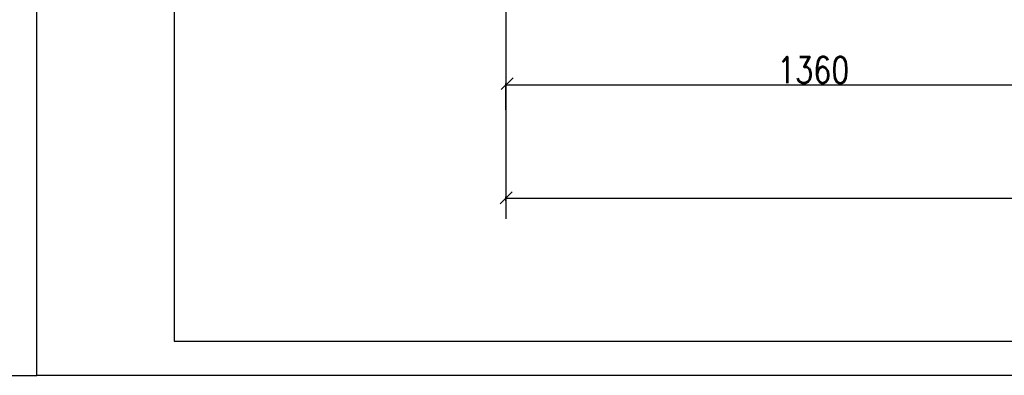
# Model space of a CAD drawing. Header units: millimetres. Extents: x -3143211 to -2549809, y 1060331 to 1341741.
# Tile 11 of 141: x -3057547 to -3043198, y 1076805 to 1081996. Entities that reach past the tile are written whole.
import ezdxf

# ---------------------------------------------------------------- set-up
doc = ezdxf.new("R2010")
doc.units = ezdxf.units.MM
doc.layers.add('(002) Рамка', color=7, linetype='Continuous')
doc.layers.add('размер', color=34, linetype='Continuous')
doc.styles.get("Standard").update_dxf_attribs({"font": 'isocpeui.ttf'})
doc.styles.add('STANDART', font='TXT.SHX', dxfattribs={"width": 0.8})

msp = doc.modelspace()

# ---------------------------------------------------------------- linework, layer by layer
at = {"color": 0}
for p, q in [((-3057296.73173, 1076804.62022), (-3057296.73173, 1118804.62022)), ((-3055296.73173, 1118304.62022), (-3055296.73173, 1077304.62022)), ((-3055296.73173, 1077304.62022), (-2998396.73173, 1077304.62022)), ((-2997896.73173, 1076804.62022), (-3057296.73173, 1076804.62022))]:
    msp.add_line(p, q, dxfattribs=at)
at = {"color": 188, "linetype": 'ByBlock'}
for p, q in [((-3050356.53027, 1081148.8576), (-3050529.33027, 1080976.0576)), ((-3050369.79401, 1079482.54831), (-3050542.59401, 1079309.74831))]:
    msp.add_line(p, q, dxfattribs=at)
at = {"color": 0}
msp.add_lwpolyline([(-3116696.73173, 1076804.62022), (-3057296.73173, 1076804.62022), (-3057296.73173, 1118804.62022), (-3116696.73173, 1118804.62022)], close=True, dxfattribs=at)
at = {"layer": 'Defpoints', "color": 188, "linetype": 'ByBlock'}
msp.add_point((-3050461.00216, 1080674.81864), dxfattribs=at)
at = {"layer": 'размер', "color": 188}
for p, q in [((-3050461.00216, 1085575.29695), (-3050461.00216, 1080415.61864)), ((-3050461.00216, 1080680.81864), (-3050461.00216, 1081061.60847)), ((-3050461.00216, 1081044.32847), (-3041378.528, 1081044.32847)), ((-3050461.00216, 1080584.81864), (-3050461.00216, 1079088.41165)), ((-3050461.00216, 1079353.61165), (-3050461.00216, 1079408.09165)), ((-3050461.00216, 1079390.81165), (-3029282.528, 1079390.81165))]:
    msp.add_line(p, q, dxfattribs=at)

# ---------------------------------------------------------------- texts
at = {"layer": '(002) Рамка', "insert": (-3069699.28716, 1081534.63865), "char_height": 300, "width": 11750.9206449, "attachment_point": 1}
msp.add_mtext('\\pi96.71032;Surxondaryo viloyati “Termiz” EIZning Bandixon tumani filiali \\P\\pi1273.1876;uchun oqava suvi inshootini va tarmog’ini qurish.', dxfattribs=at)
at = {"layer": 'размер', "color": 188, "style": 'STANDART', "width": 0.8}
msp.add_text('1360', height=384, dxfattribs=at).set_placement((-3046509.08022, 1081068.28336))

doc.saveas('drawing.dxf')
